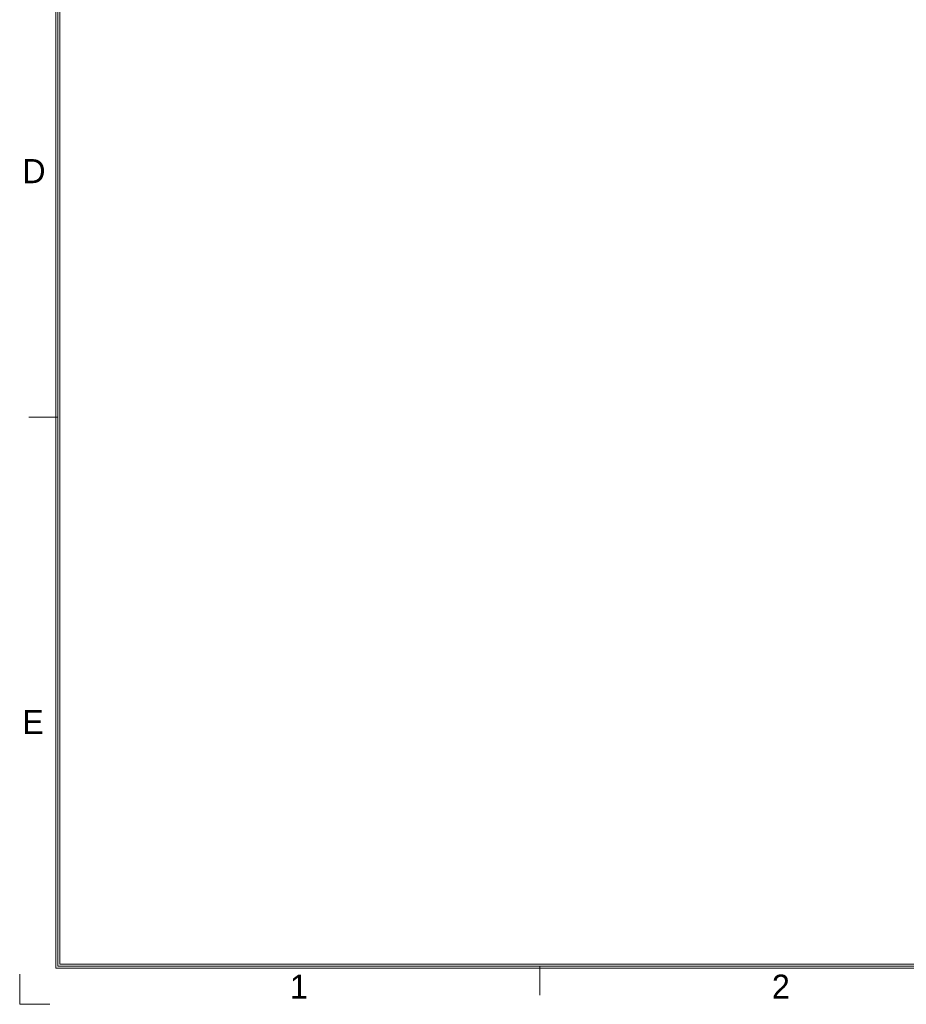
# Model space of a CAD drawing. Header units: millimetres. Extents: x 0 to 683, y 0 to 479.
# Tile 1 of 21: x 0 to 166, y 0 to 185. Entities that reach past the tile are written whole.
import ezdxf
from ezdxf.enums import TextEntityAlignment as Align

# ---------------------------------------------------------------- set-up
doc = ezdxf.new("R2010")
doc.units = ezdxf.units.MM
doc.header["$LTSCALE"] = 23.1
doc.header["$MEASUREMENT"] = 0
doc.layers.add('细实线层', color=7, linetype='Continuous', lineweight=18)
doc.styles.add('鸿蒙CAD', font='txt')

# ---------------------------------------------------------------- blocks, each defined once
blk = doc.blocks.new('Plastic_A3')
at = {"layer": '细实线层'}
for p, q in [((229.71, 338.7), (229.71, 629.56)), ((229.93, 338.92), (229.93, 629.33)), ((230.16, 339.15), (230.16, 629.11)), ((229.93, 403.33), (226.54, 403.33)), ((648.26, 338.7), (229.71, 338.7)), ((648.03, 338.92), (229.93, 338.92)), ((647.81, 339.15), (230.16, 339.15)), ((286.43, 338.92), (286.43, 335.53)), ((225.46, 334.46), (225.46, 337.99)), ((225.46, 334.46), (229, 334.46))]:
    blk.add_line(p, q, dxfattribs=at)
at = {"layer": '细实线层', "style": '鸿蒙CAD'}
for s, p in [('D', (225.76, 430.79)), ('E', (225.76, 366.16)), ('1', (257.15, 335.11)), ('2', (313.65, 335.11))]:
    blk.add_text(s, height=2.83, dxfattribs=at).set_placement(p)
for tag, p in [('V1.0', (231.67, 610.16)), ('XXXN', (538.26, 343))]:
    blk.add_attdef(tag, p, '', height=2.5, dxfattribs=at)
for tag, height, p in [('XXXE', 2.5, (540.24, 365.07)), ('XXXC', 2.5, (573.27, 365.07)), ('XXXA', 2.5, (624.03, 365.07)), ('XXXG', 2.5, (497.76, 358.07)), ('XXXD', 2.5, (573.27, 358.07)), ('XXXB', 2.5, (624.03, 358.07)), ('mm', 2.5, (540.24, 358.07)), ('XXXK', 2, (514.01, 357.04)), ('XXXM', 2.5, (501.13, 341.19))]:
    blk.add_attdef(tag, text='', height=height, dxfattribs=at).set_placement(p, align=Align.CENTER)
blk.add_attdef('XXXJ', text='', height=2.5, dxfattribs=at).set_placement((503.31, 352.09), align=Align.MIDDLE_RIGHT)

msp = doc.modelspace()

# ---------------------------------------------------------------- block references
at = {"layer": '细实线层', "xscale": 1.6, "yscale": 1.6, "zscale": 1.6}
msp.add_blockref('Plastic_A3', (-360.74, -535.13), dxfattribs=at)

doc.saveas('drawing.dxf')
